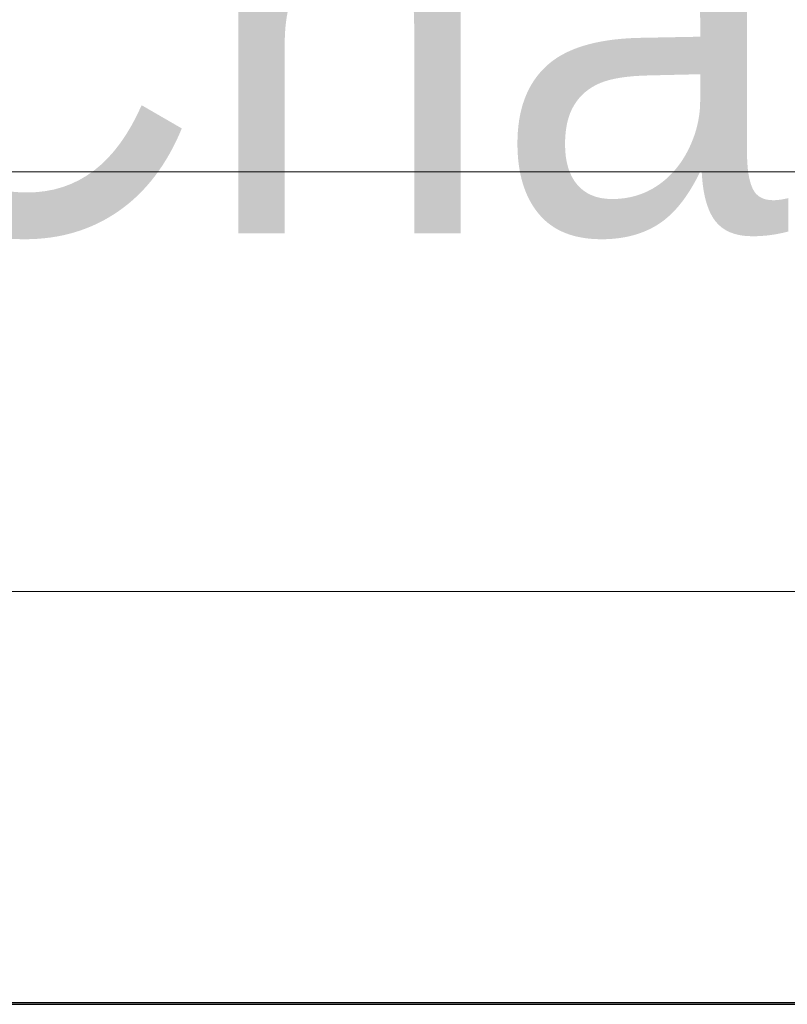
# Model space of a CAD drawing. Extents: x -133 to 627, y -127 to 467.
# Tile 48 of 80: x 3.41 to 7.07, y 374.33 to 379.02. Entities that reach past the tile are written whole.
import ezdxf
from ezdxf.lldxf.tags import DXFTag

# ---------------------------------------------------------------- set-up
doc = ezdxf.new("R2010")
doc.units = 0
doc.layers.get('0').update_dxf_attribs({"lineweight": 35})
for name, color, linetype, lineweight in [('5_OG-BESTAND', 7, 'Continuous', 25), ('5_OG-HLSE', 7, 'Continuous', 25), ('H_Heizkoerpertext', 7, 'Continuous', 35)]:
    doc.layers.add(name, color=color, linetype=linetype, lineweight=lineweight)
for name, color, linetype, lineweight, true_color in [('A_Aussenwand', 3, 'Continuous', 35, 0x00ff00), ('A_Fenster', 1, 'Continuous', 35, 0xff0000), ('H_Heizkoerper', 1, 'Continuous', 35, 0xff0000)]:
    doc.layers.add(name, color=color, linetype=linetype, lineweight=lineweight, true_color=true_color)
doc.styles.get("Standard").update_dxf_attribs({"font": 'arial.ttf'})
tags = doc.linetypes.add('ALL_S14', pattern=[0.002, 0.001, -0.001]).pattern_tags.tags
tags[6:7] = [DXFTag(74, 4), DXFTag(75, 0), DXFTag(340, '0'), DXFTag(46, 1.0), DXFTag(50, 0.0), DXFTag(44, 0.0), DXFTag(45, 0.0)]
tags[4:5] = [DXFTag(74, 4), DXFTag(75, 0), DXFTag(340, '0'), DXFTag(46, 1.0), DXFTag(50, 0.0), DXFTag(44, 0.0), DXFTag(45, 0.0)]

# ---------------------------------------------------------------- blocks, each defined once
blk = doc.blocks.new('Referenz-A06HSSHCNL', base_point=(-102.5768, -104.9763))
at = {"layer": '5_OG-BESTAND', "color": 0, "lineweight": 13}
blk.add_line((-9.0012, 374.3401), (38.6677, 374.3401), dxfattribs=at)
at = {"layer": '5_OG-HLSE', "color": 0, "linetype": 'ALL_S14', "lineweight": 13, "ltscale": 0.13}
for p, q in [((-5.2968, 378.2982), (34.7032, 378.2982)), ((34.7032, 376.2982), (-5.2968, 376.2982))]:
    blk.add_line(p, q, dxfattribs=at)
blk = doc.blocks.new('Referenz-A06HSSHFNL', base_point=(-34.9965, -50.9197))
at = {"layer": 'A_Aussenwand', "color": 0, "linetype": 'Continuous', "ltscale": 0.35}
blk.add_line((-7.147, 374.3316), (16.4028, 374.3316), dxfattribs=at)
at = {"layer": 'A_Fenster', "color": 0, "linetype": 'Continuous', "ltscale": 0.35}
blk.add_line((-8.0372, 374.3316), (13.0028, 374.3316), dxfattribs=at)
blk = doc.blocks.new('Heizkörper-A06HST67NL', base_point=(1.1324, 374.0095))
at = {"layer": 'H_Heizkoerpertext', "linetype": 'ByBlock', "lineweight": -2, "ltscale": 0.35, "insert": (2.462, 380.0058), "char_height": 2, "attachment_point": 1}
blk.add_mtext('{\\W0.9;\\fArial;Charleston 900 644 100}', dxfattribs=at)

msp = doc.modelspace()

# ---------------------------------------------------------------- block references
at = {"color": 251, "lineweight": 25, "ltscale": 0.25, "true_color": 0x585858}
for name, p in [('Referenz-A06HSSHCNL', (-102.5768, -104.9763)), ('Referenz-A06HSSHFNL', (-34.9965, -50.9197))]:
    msp.add_blockref(name, p, dxfattribs=at)
at = {"layer": 'H_Heizkoerper', "ltscale": 0.35}
msp.add_blockref('Heizkörper-A06HST67NL', (1.1324, 374.0095), dxfattribs=at)

doc.saveas('drawing.dxf')
